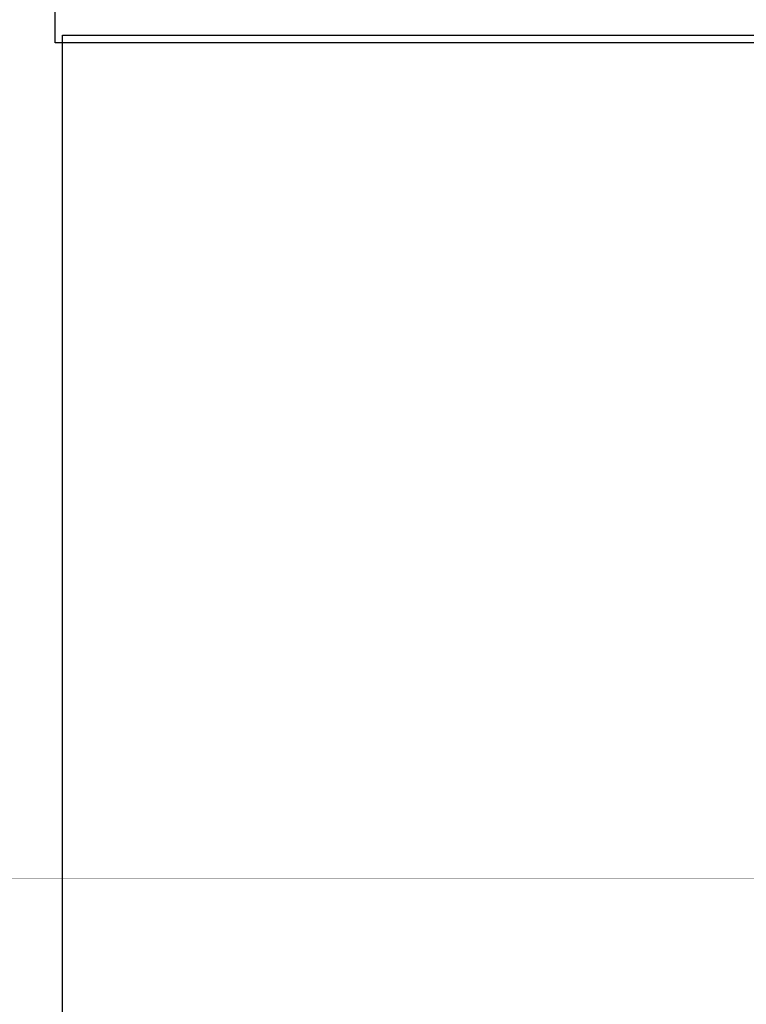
# Model space of a CAD drawing. Header units: feet. Extents: x 850675 to 1077306, y 463961 to 606658.
# Tile 40 of 77: x 922492 to 936464, y 542585 to 561523. Entities that reach past the tile are written whole.
import ezdxf

# ---------------------------------------------------------------- set-up
doc = ezdxf.new("R2010")
doc.units = ezdxf.units.FT
doc.header["$MEASUREMENT"] = 0
doc.linetypes.add('DASHED', pattern=[0.75, 0.5, -0.25])
doc.layers.add('MATCHLINE', color=7, linetype='DASHED')
doc.layers.add('MrSID', color=251, linetype='Continuous', transparency=0.2)
picture_1 = doc.add_image_def('image5.sid', size_in_pixel=(6313, 6968))
picture_2 = doc.add_image_def('image10.sid', size_in_pixel=(6310, 6968))
picture_3 = doc.add_image_def('image11.jpg', size_in_pixel=(1570, 944))

msp = doc.modelspace()

# ---------------------------------------------------------------- linework, layer by layer
at = {"layer": 'MATCHLINE', "color": 1, "const_width": 1, "flags": 128}
for points in [[(963828.314, 561227.6358), (899094.3378, 561227.6358)], [(963828.314, 557171.8257), (899094.3378, 557171.8257)], [(963828.314, 553116.0155), (899094.3378, 553116.0155)], [(963828.314, 549060.2054), (899094.3378, 549060.2054)], [(963828.314, 545004.3952), (899094.3378, 545004.3952)]]:
    msp.add_lwpolyline(points, dxfattribs=at)

# ---------------------------------------------------------------- pictures from other files: only their frames are drawn
at = {"layer": 'MrSID'}
image = msp.add_image(picture_3, insert=(851552.7296, 463961.3689), size_in_units=(225757.9943, 135742.3864), rotation=0.370518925, dxfattribs=at)
image.dxf.flags = 7
image = msp.add_image(picture_2, insert=(923173.4221, 561079.8586), size_in_units=(20702.0997, 22860.8924), dxfattribs=at)
image.dxf.flags = 7
image = msp.add_image(picture_1, insert=(923314.1721, 538362.5461), size_in_units=(20711.9423, 22860.8924), dxfattribs=at)
image.dxf.flags = 7

doc.saveas('drawing.dxf')
